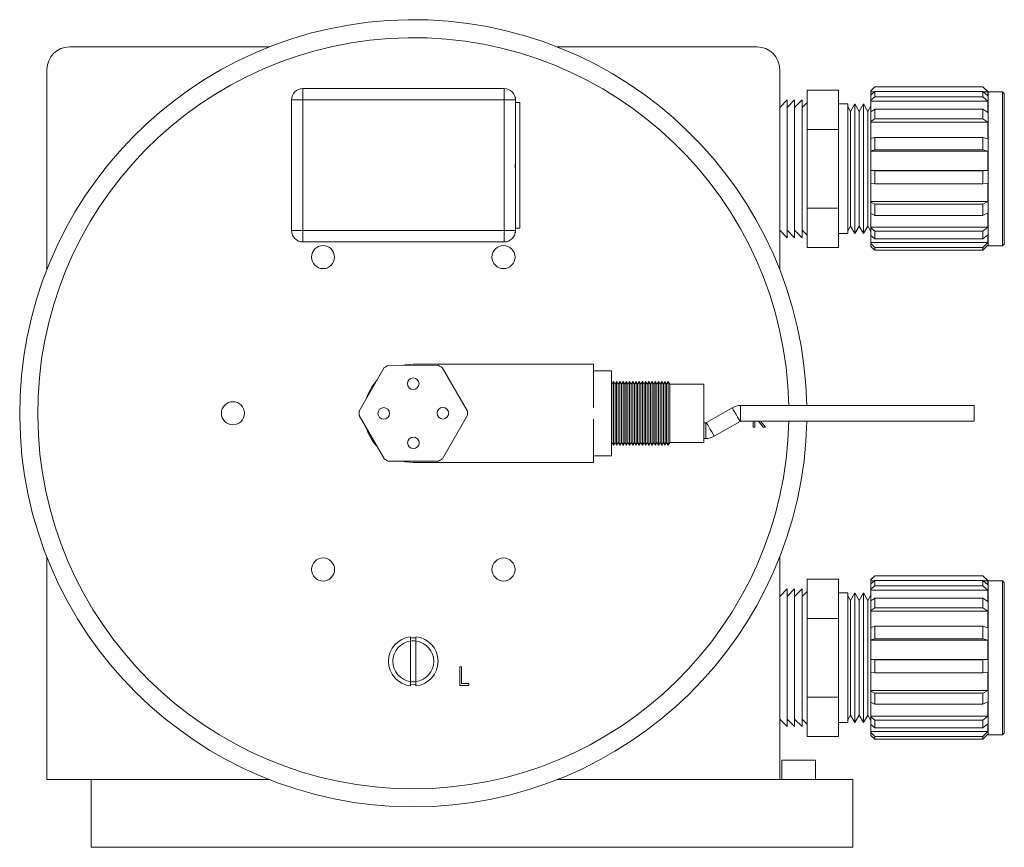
# Model space of a CAD drawing. Header units: inches. Extents: x 0.97 to 7.79, y 1.06 to 10.36.
# Tile 1 of 12: x 0.97 to 2.79, y 1.3 to 2.83. Entities that reach past the tile are written whole.
import ezdxf

# ---------------------------------------------------------------- set-up
doc = ezdxf.new("R2010")
doc.units = ezdxf.units.IN
doc.header["$MEASUREMENT"] = 0

msp = doc.modelspace()

# ---------------------------------------------------------------- linework, layer by layer
at = {"color": 7, "linetype": 'Continuous', "lineweight": 15}
for p, q in [((1.0639, 2.7788), (1.4334, 2.7788)), ((1.9652, 2.7788), (2.3347, 2.7788)), ((1.0222, 2.7372), (1.0222, 2.3676)), ((2.3764, 2.3676), (2.3764, 2.7372)), ((1.4951, 2.7018), (1.4951, 2.6809)), ((1.4951, 2.7018), (1.8674, 2.7018)), ((1.8674, 2.6809), (1.8674, 2.7018)), ((2.4271, 2.6262), (2.4271, 2.6989)), ((2.4271, 2.6989), (2.4854, 2.6989)), ((2.4854, 2.6262), (2.4854, 2.6989)), ((2.5521, 2.7053), (2.5449, 2.698)), ((2.5449, 2.698), (2.5449, 2.6975)), ((2.5449, 2.6956), (2.5449, 2.6975)), ((2.5521, 2.6966), (2.5449, 2.6899)), ((2.5449, 2.6956), (2.551, 2.6956)), ((2.5449, 2.6956), (2.5449, 2.6899)), ((2.7521, 2.7053), (2.5521, 2.7053)), ((2.5521, 2.7053), (2.5521, 2.7048)), ((2.5521, 2.7048), (2.7521, 2.7048)), ((2.5521, 2.6966), (2.5521, 2.6868)), ((2.7521, 2.6966), (2.5521, 2.6966)), ((2.7616, 2.6958), (2.7521, 2.7053)), ((2.7521, 2.7053), (2.7521, 2.7048)), ((2.7521, 2.6966), (2.7521, 2.6868)), ((2.7613, 2.6882), (2.7521, 2.6966)), ((2.7532, 2.6956), (2.7613, 2.6956)), ((2.7613, 2.6956), (2.7613, 2.6882)), ((2.7882, 2.6961), (2.7616, 2.6961)), ((2.7616, 2.4111), (2.7616, 2.6961)), ((2.7916, 2.6928), (2.7882, 2.6961)), ((2.7882, 2.4111), (2.7882, 2.6961)), ((1.4743, 2.4393), (1.4743, 2.6809)), ((1.4743, 2.6809), (1.4951, 2.6809)), ((1.4951, 2.6809), (1.4951, 2.4393)), ((1.8674, 2.6809), (1.4951, 2.6809)), ((1.8674, 2.6809), (1.8882, 2.6809)), ((1.8674, 2.4393), (1.8674, 2.6809)), ((1.8881, 2.6851), (1.8878, 2.6847)), ((1.8881, 2.6828), (1.8881, 2.6851)), ((1.8882, 2.6809), (1.8882, 2.5921)), ((1.8962, 2.6761), (1.8882, 2.6761)), ((1.8962, 2.5601), (1.8962, 2.6761)), ((2.3902, 2.6808), (2.3764, 2.667)), ((2.4041, 2.6808), (2.3902, 2.667)), ((2.3902, 2.6808), (2.3902, 2.4263)), ((2.418, 2.6808), (2.4041, 2.667)), ((2.4041, 2.6808), (2.4041, 2.4263)), ((2.418, 2.6808), (2.418, 2.4263)), ((2.4271, 2.676), (2.418, 2.667)), ((2.5449, 2.6899), (2.5449, 2.6802)), ((2.5449, 2.6802), (2.5521, 2.6868)), ((2.5449, 2.6784), (2.5449, 2.6802)), ((2.5449, 2.6784), (2.7613, 2.6784)), ((2.5449, 2.6784), (2.5449, 2.659)), ((2.5521, 2.6868), (2.7521, 2.6868)), ((2.7521, 2.6868), (2.7613, 2.6784)), ((2.7613, 2.6784), (2.7613, 2.6575)), ((2.7916, 2.6928), (2.7916, 2.4144)), ((2.5021, 2.6734), (2.4854, 2.6734)), ((2.5021, 2.6734), (2.5021, 2.4338)), ((2.5071, 2.6595), (2.5021, 2.6683)), ((2.5152, 2.6734), (2.5071, 2.6595)), ((2.5071, 2.6595), (2.5071, 2.4477)), ((2.5232, 2.6595), (2.5152, 2.6734)), ((2.5152, 2.6734), (2.5152, 2.4338)), ((2.5312, 2.6734), (2.5232, 2.6595)), ((2.5232, 2.6595), (2.5232, 2.4477)), ((2.5392, 2.6595), (2.5312, 2.6734)), ((2.5312, 2.6734), (2.5312, 2.4338)), ((2.5449, 2.6693), (2.5392, 2.6595)), ((2.5392, 2.6595), (2.5392, 2.4477)), ((2.5521, 2.6637), (2.5449, 2.6588)), ((2.5449, 2.6588), (2.5449, 2.641)), ((2.5521, 2.6637), (2.5521, 2.6458)), ((2.7521, 2.6637), (2.5521, 2.6637)), ((2.7521, 2.6637), (2.7521, 2.6458)), ((2.7613, 2.6575), (2.7521, 2.6637)), ((2.5449, 2.641), (2.5521, 2.6458)), ((2.5449, 2.6397), (2.5449, 2.641)), ((2.5449, 2.6397), (2.7613, 2.6397)), ((2.5449, 2.6397), (2.5449, 2.6089)), ((2.5521, 2.6458), (2.7521, 2.6458)), ((2.7521, 2.6458), (2.7613, 2.6397)), ((2.7613, 2.6397), (2.7613, 2.6089)), ((2.4271, 2.4809), (2.4271, 2.6262)), ((2.4271, 2.6262), (2.4854, 2.6262)), ((2.4854, 2.4809), (2.4854, 2.6262)), ((2.5521, 2.6117), (2.5449, 2.6095)), ((2.5449, 2.6095), (2.5449, 2.5866)), ((2.5521, 2.6117), (2.5521, 2.5889)), ((2.7521, 2.6117), (2.5521, 2.6117)), ((2.7521, 2.6117), (2.7521, 2.5889)), ((2.7613, 2.6089), (2.7521, 2.6117)), ((2.5449, 2.5866), (2.5521, 2.5889)), ((2.5449, 2.5861), (2.5449, 2.5866)), ((2.5449, 2.5861), (2.7613, 2.5861)), ((2.5449, 2.5861), (2.5449, 2.5507)), ((2.5521, 2.5889), (2.7521, 2.5889)), ((2.7521, 2.5889), (2.7613, 2.5861)), ((2.7613, 2.5861), (2.7613, 2.5507)), ((1.8881, 2.5601), (1.8881, 2.5837)), ((1.8881, 2.5363), (1.8881, 2.5601)), ((1.8962, 2.4441), (1.8962, 2.5601)), ((2.5449, 2.5505), (2.5449, 2.5507)), ((2.7613, 2.5507), (2.5449, 2.5507)), ((2.5449, 2.5505), (2.5449, 2.5266)), ((2.5521, 2.5497), (2.5449, 2.5505)), ((2.5521, 2.5497), (2.5521, 2.5258)), ((2.7521, 2.5497), (2.5521, 2.5497)), ((2.7613, 2.5507), (2.7521, 2.5497)), ((2.7521, 2.5497), (2.7521, 2.5258)), ((1.8882, 2.5281), (1.8882, 2.4393)), ((2.5449, 2.5268), (2.5449, 2.493)), ((2.5449, 2.5266), (2.5521, 2.5258)), ((2.5521, 2.5258), (2.7521, 2.5258)), ((2.7521, 2.5258), (2.7613, 2.5268)), ((2.7613, 2.5268), (2.7613, 2.493)), ((2.7613, 2.493), (2.5449, 2.493)), ((2.5449, 2.492), (2.5449, 2.493)), ((2.7613, 2.493), (2.7521, 2.4884)), ((2.4271, 2.4809), (2.4854, 2.4809)), ((2.4271, 2.4083), (2.4271, 2.4809)), ((2.4854, 2.4083), (2.4854, 2.4809)), ((2.5521, 2.4884), (2.5449, 2.492)), ((2.5449, 2.492), (2.5449, 2.4712)), ((2.5521, 2.4884), (2.5521, 2.4676)), ((2.7521, 2.4884), (2.5521, 2.4884)), ((2.7521, 2.4884), (2.7521, 2.4676)), ((2.5449, 2.4712), (2.5521, 2.4676)), ((2.5449, 2.4711), (2.5449, 2.4458)), ((2.5521, 2.4676), (2.7521, 2.4676)), ((2.7521, 2.4676), (2.7613, 2.4722)), ((2.7613, 2.4722), (2.7613, 2.4458)), ((1.4743, 2.4393), (1.4951, 2.4393)), ((1.4951, 2.4393), (1.4951, 2.4184)), ((1.4951, 2.4393), (1.8674, 2.4393)), ((1.8674, 2.4393), (1.8674, 2.4184)), ((1.8674, 2.4393), (1.8882, 2.4393)), ((1.8882, 2.4441), (1.8962, 2.4441)), ((2.3764, 2.4402), (2.3902, 2.4263)), ((2.3902, 2.4402), (2.4041, 2.4263)), ((2.4041, 2.4402), (2.418, 2.4263)), ((2.418, 2.4402), (2.4271, 2.4311)), ((2.5021, 2.4389), (2.5071, 2.4477)), ((2.5071, 2.4477), (2.5152, 2.4338)), ((2.5152, 2.4338), (2.5232, 2.4477)), ((2.5232, 2.4477), (2.5312, 2.4338)), ((2.5312, 2.4338), (2.5392, 2.4477)), ((2.5392, 2.4477), (2.5449, 2.4378)), ((2.7613, 2.4458), (2.5449, 2.4458)), ((2.5449, 2.4442), (2.5449, 2.4458)), ((2.5521, 2.4383), (2.5449, 2.4442)), ((2.5449, 2.4442), (2.5449, 2.4301)), ((2.7613, 2.4458), (2.7521, 2.4383)), ((1.8878, 2.4355), (1.8881, 2.4351)), ((1.8881, 2.4351), (1.8881, 2.4372)), ((2.4854, 2.4338), (2.5021, 2.4338)), ((2.5449, 2.4301), (2.5521, 2.4242)), ((2.5449, 2.4297), (2.5449, 2.4172)), ((2.5521, 2.4383), (2.5521, 2.4242)), ((2.7521, 2.4383), (2.5521, 2.4383)), ((2.5521, 2.4242), (2.7521, 2.4242)), ((2.7521, 2.4383), (2.7521, 2.4242)), ((2.7521, 2.4242), (2.7613, 2.4317)), ((2.7613, 2.4317), (2.7613, 2.4172)), ((1.8674, 2.4184), (1.4951, 2.4184)), ((2.4271, 2.4083), (2.4854, 2.4083)), ((2.7613, 2.4172), (2.5449, 2.4172)), ((2.5449, 2.4153), (2.5449, 2.4172)), ((2.5521, 2.4082), (2.5449, 2.4153)), ((2.5449, 2.4153), (2.5449, 2.4103)), ((2.5449, 2.4103), (2.5521, 2.4032)), ((2.5521, 2.4082), (2.5521, 2.4032)), ((2.7521, 2.4082), (2.5521, 2.4082)), ((2.5521, 2.4032), (2.7521, 2.4032)), ((2.7613, 2.4172), (2.7521, 2.4082)), ((2.7521, 2.4032), (2.7613, 2.4122)), ((2.7521, 2.4082), (2.7521, 2.4032)), ((2.7602, 2.4111), (2.7613, 2.4111)), ((2.7613, 2.4122), (2.7613, 2.4111)), ((2.7613, 2.4111), (2.7616, 2.4113)), ((2.7616, 2.4111), (2.7882, 2.4111)), ((2.7882, 2.4111), (2.7916, 2.4144)), ((1.6456, 2.1861), (1.5994, 2.1055)), ((1.7455, 2.1904), (1.6526, 2.1902)), ((2.0326, 2.1926), (1.6993, 2.1926)), ((1.7992, 2.106), (1.7525, 2.1864)), ((2.0326, 2.1125), (2.0326, 2.1926)), ((2.0653, 2.1805), (2.0326, 2.1805)), ((2.0653, 2.1805), (2.0653, 2.023)), ((2.0662, 2.1556), (2.0653, 2.1571)), ((2.0692, 2.1607), (2.0662, 2.1556)), ((2.0662, 2.1556), (2.0662, 2.0479)), ((2.0721, 2.1556), (2.0692, 2.1607)), ((2.0692, 2.1607), (2.0692, 2.0428)), ((2.0751, 2.1607), (2.0721, 2.1556)), ((2.0721, 2.1556), (2.0721, 2.0479)), ((2.0781, 2.1556), (2.0751, 2.1607)), ((2.0751, 2.1607), (2.0751, 2.0428)), ((2.0811, 2.1607), (2.0781, 2.1556)), ((2.0781, 2.1556), (2.0781, 2.0479)), ((2.0841, 2.1556), (2.0811, 2.1607)), ((2.0811, 2.1607), (2.0811, 2.0428)), ((2.087, 2.1607), (2.0841, 2.1556)), ((2.0841, 2.1556), (2.0841, 2.0479)), ((2.09, 2.1556), (2.087, 2.1607)), ((2.087, 2.1607), (2.087, 2.0428)), ((2.093, 2.1607), (2.09, 2.1556)), ((2.09, 2.1556), (2.09, 2.0479)), ((2.096, 2.1556), (2.093, 2.1607)), ((2.093, 2.1607), (2.093, 2.0428)), ((2.0989, 2.1607), (2.096, 2.1556)), ((2.096, 2.1556), (2.096, 2.0479)), ((2.1019, 2.1556), (2.0989, 2.1607)), ((2.0989, 2.1607), (2.0989, 2.0428)), ((2.1049, 2.1607), (2.1019, 2.1556)), ((2.1019, 2.1556), (2.1019, 2.0479)), ((2.1079, 2.1556), (2.1049, 2.1607)), ((2.1049, 2.1607), (2.1049, 2.0428)), ((2.1109, 2.1607), (2.1079, 2.1556)), ((2.1079, 2.1556), (2.1079, 2.0479)), ((2.1138, 2.1556), (2.1109, 2.1607)), ((2.1109, 2.1607), (2.1109, 2.0428)), ((2.1168, 2.1607), (2.1138, 2.1556)), ((2.1138, 2.1556), (2.1138, 2.0479)), ((2.1198, 2.1556), (2.1168, 2.1607)), ((2.1168, 2.1607), (2.1168, 2.0428)), ((2.1228, 2.1607), (2.1198, 2.1556)), ((2.1198, 2.1556), (2.1198, 2.0479)), ((2.1258, 2.1556), (2.1228, 2.1607)), ((2.1228, 2.1607), (2.1228, 2.0428)), ((2.1287, 2.1607), (2.1258, 2.1556)), ((2.1258, 2.1556), (2.1258, 2.0479)), ((2.1317, 2.1556), (2.1287, 2.1607)), ((2.1287, 2.1607), (2.1287, 2.0428)), ((2.1347, 2.1607), (2.1317, 2.1556)), ((2.1317, 2.1556), (2.1317, 2.0479)), ((2.1377, 2.1556), (2.1347, 2.1607)), ((2.1347, 2.1607), (2.1347, 2.0428)), ((2.1407, 2.1607), (2.1377, 2.1556)), ((2.1377, 2.1556), (2.1377, 2.0479)), ((2.1436, 2.1556), (2.1407, 2.1607)), ((2.1407, 2.1607), (2.1407, 2.0428)), ((2.1466, 2.1607), (2.1436, 2.1556)), ((2.1436, 2.1556), (2.1436, 2.0479)), ((2.1496, 2.1556), (2.1466, 2.1607)), ((2.1466, 2.1607), (2.1466, 2.0428)), ((2.1526, 2.1607), (2.1496, 2.1556)), ((2.1496, 2.1556), (2.1496, 2.0479)), ((2.1556, 2.1556), (2.1526, 2.1607)), ((2.1526, 2.1607), (2.1526, 2.0428)), ((2.1585, 2.1607), (2.1556, 2.1556)), ((2.1556, 2.1556), (2.1556, 2.0479)), ((2.1615, 2.1556), (2.1585, 2.1607)), ((2.1585, 2.1607), (2.1585, 2.0428)), ((2.1645, 2.1607), (2.1615, 2.1556)), ((2.1615, 2.1556), (2.1615, 2.0479)), ((2.1675, 2.1556), (2.1645, 2.1607)), ((2.1645, 2.1607), (2.1645, 2.0428)), ((2.1704, 2.1607), (2.1675, 2.1556)), ((2.1675, 2.1556), (2.1675, 2.0479)), ((2.1734, 2.1556), (2.1704, 2.1607)), ((2.1704, 2.1607), (2.1704, 2.0428)), ((2.236, 2.1556), (2.1734, 2.1556)), ((2.1734, 2.1556), (2.1734, 2.0479)), ((2.236, 2.1556), (2.236, 2.0479)), ((2.2886, 2.1121), (2.2409, 2.0846)), ((2.736, 2.1163), (2.3042, 2.1163)), ((2.736, 2.1163), (2.736, 2.0872)), ((1.5994, 2.0975), (1.6461, 2.0171)), ((1.753, 2.0174), (1.7992, 2.098)), ((2.0326, 2.0109), (2.0326, 2.091)), ((2.2398, 2.0843), (2.236, 2.0843)), ((2.2555, 2.0594), (2.3032, 2.0869)), ((2.3042, 2.0872), (2.736, 2.0872)), ((2.3277, 2.0762), (2.3277, 2.0872)), ((2.3308, 2.0762), (2.3277, 2.0762)), ((2.3308, 2.0872), (2.3308, 2.0762)), ((2.3461, 2.0762), (2.3374, 2.0872)), ((2.3412, 2.0872), (2.35, 2.0762)), ((2.35, 2.0762), (2.3461, 2.0762)), ((2.0653, 2.0464), (2.0662, 2.0479)), ((2.0662, 2.0479), (2.0692, 2.0428)), ((2.0692, 2.0428), (2.0721, 2.0479)), ((2.0721, 2.0479), (2.0751, 2.0428)), ((2.0751, 2.0428), (2.0781, 2.0479)), ((2.0781, 2.0479), (2.0811, 2.0428)), ((2.0811, 2.0428), (2.0841, 2.0479)), ((2.0841, 2.0479), (2.087, 2.0428)), ((2.087, 2.0428), (2.09, 2.0479)), ((2.09, 2.0479), (2.093, 2.0428)), ((2.093, 2.0428), (2.096, 2.0479)), ((2.096, 2.0479), (2.0989, 2.0428)), ((2.0989, 2.0428), (2.1019, 2.0479)), ((2.1019, 2.0479), (2.1049, 2.0428)), ((2.1049, 2.0428), (2.1079, 2.0479)), ((2.1079, 2.0479), (2.1109, 2.0428)), ((2.1109, 2.0428), (2.1138, 2.0479)), ((2.1138, 2.0479), (2.1168, 2.0428)), ((2.1168, 2.0428), (2.1198, 2.0479)), ((2.1198, 2.0479), (2.1228, 2.0428)), ((2.1228, 2.0428), (2.1258, 2.0479)), ((2.1258, 2.0479), (2.1287, 2.0428)), ((2.1287, 2.0428), (2.1317, 2.0479)), ((2.1317, 2.0479), (2.1347, 2.0428)), ((2.1347, 2.0428), (2.1377, 2.0479)), ((2.1377, 2.0479), (2.1407, 2.0428)), ((2.1407, 2.0428), (2.1436, 2.0479)), ((2.1436, 2.0479), (2.1466, 2.0428)), ((2.1466, 2.0428), (2.1496, 2.0479)), ((2.1496, 2.0479), (2.1526, 2.0428)), ((2.1526, 2.0428), (2.1556, 2.0479)), ((2.1556, 2.0479), (2.1585, 2.0428)), ((2.1585, 2.0428), (2.1615, 2.0479)), ((2.1615, 2.0479), (2.1645, 2.0428)), ((2.1645, 2.0428), (2.1675, 2.0479)), ((2.1675, 2.0479), (2.1704, 2.0428)), ((2.1704, 2.0428), (2.1734, 2.0479)), ((2.1734, 2.0479), (2.236, 2.0479)), ((2.236, 2.0552), (2.2398, 2.0552)), ((2.0653, 2.023), (2.0326, 2.023)), ((1.6531, 2.0131), (1.746, 2.0133)), ((1.6993, 2.0109), (2.0326, 2.0109)), ((1.0222, 1.8359), (1.0222, 1.4247)), ((2.3764, 1.4247), (2.3764, 1.8359)), ((2.5521, 1.8016), (2.5449, 1.7943)), ((2.7521, 1.8016), (2.5521, 1.8016)), ((2.5521, 1.8016), (2.5521, 1.8011)), ((2.7616, 1.7922), (2.7521, 1.8016)), ((2.7521, 1.8016), (2.7521, 1.8011)), ((2.4271, 1.7952), (2.4854, 1.7952)), ((2.4271, 1.7226), (2.4271, 1.7952)), ((2.4854, 1.7226), (2.4854, 1.7952)), ((2.5449, 1.7943), (2.5449, 1.7938)), ((2.5449, 1.7919), (2.5449, 1.7938)), ((2.5521, 1.7929), (2.5449, 1.7863)), ((2.5449, 1.7919), (2.551, 1.7919)), ((2.5449, 1.7919), (2.5449, 1.7863)), ((2.5449, 1.7863), (2.5449, 1.7765)), ((2.5521, 1.8011), (2.7521, 1.8011)), ((2.5521, 1.7929), (2.5521, 1.7832)), ((2.7521, 1.7929), (2.5521, 1.7929)), ((2.7521, 1.7929), (2.7521, 1.7832)), ((2.7613, 1.7845), (2.7521, 1.7929)), ((2.7532, 1.7919), (2.7613, 1.7919)), ((2.7613, 1.7919), (2.7613, 1.7845)), ((2.7882, 1.7924), (2.7616, 1.7924)), ((2.7616, 1.5074), (2.7616, 1.7924)), ((2.7916, 1.7891), (2.7882, 1.7924)), ((2.7882, 1.5074), (2.7882, 1.7924)), ((2.7916, 1.7891), (2.7916, 1.5108)), ((2.3902, 1.7772), (2.3764, 1.7634)), ((2.4041, 1.7772), (2.3902, 1.7633)), ((2.3902, 1.7772), (2.3902, 1.5227)), ((2.418, 1.7772), (2.4041, 1.7633)), ((2.4041, 1.7772), (2.4041, 1.5227)), ((2.418, 1.7772), (2.418, 1.5227)), ((2.4271, 1.7724), (2.418, 1.7633)), ((2.5021, 1.7697), (2.4854, 1.7697)), ((2.5021, 1.7697), (2.5021, 1.5301)), ((2.5152, 1.7697), (2.5071, 1.7558)), ((2.5232, 1.7558), (2.5152, 1.7697)), ((2.5152, 1.7697), (2.5152, 1.5301)), ((2.5312, 1.7697), (2.5232, 1.7558)), ((2.5392, 1.7558), (2.5312, 1.7697)), ((2.5312, 1.7697), (2.5312, 1.5301)), ((2.5449, 1.7657), (2.5392, 1.7558)), ((2.5449, 1.7765), (2.5521, 1.7832)), ((2.5449, 1.7748), (2.5449, 1.7765)), ((2.5449, 1.7748), (2.7613, 1.7748)), ((2.5449, 1.7748), (2.5449, 1.7553)), ((2.5521, 1.7832), (2.7521, 1.7832)), ((2.7521, 1.7832), (2.7613, 1.7748)), ((2.7613, 1.7748), (2.7613, 1.7538)), ((2.5071, 1.7558), (2.5021, 1.7646)), ((2.5071, 1.7558), (2.5071, 1.544)), ((2.5232, 1.7558), (2.5232, 1.544)), ((2.5392, 1.7558), (2.5392, 1.544)), ((2.5521, 1.76), (2.5449, 1.7551)), ((2.5449, 1.7551), (2.5449, 1.7373)), ((2.5521, 1.76), (2.5521, 1.7422)), ((2.7521, 1.76), (2.5521, 1.76)), ((2.7521, 1.76), (2.7521, 1.7422)), ((2.7613, 1.7538), (2.7521, 1.76)), ((2.5449, 1.7373), (2.5521, 1.7422)), ((2.5449, 1.736), (2.5449, 1.7373)), ((2.5449, 1.736), (2.7613, 1.736)), ((2.5449, 1.736), (2.5449, 1.7052)), ((2.5521, 1.7422), (2.7521, 1.7422)), ((2.7521, 1.7422), (2.7613, 1.736)), ((2.7613, 1.736), (2.7613, 1.7052)), ((2.4271, 1.7226), (2.4854, 1.7226)), ((2.4271, 1.5773), (2.4271, 1.7226)), ((2.4854, 1.5773), (2.4854, 1.7226)), ((2.5521, 1.7081), (2.5449, 1.7058)), ((2.5449, 1.7058), (2.5449, 1.683)), ((2.5521, 1.7081), (2.5521, 1.6852)), ((2.7521, 1.7081), (2.5521, 1.7081)), ((2.7521, 1.7081), (2.7521, 1.6852)), ((2.7613, 1.7052), (2.7521, 1.7081)), ((1.6943, 1.6889), (1.6943, 1.6808)), ((1.6943, 1.6808), (1.6943, 1.606)), ((1.7043, 1.6889), (1.7043, 1.6808)), ((1.7043, 1.6808), (1.7043, 1.606)), ((2.5449, 1.683), (2.5521, 1.6852)), ((2.5449, 1.6824), (2.5449, 1.683)), ((2.5449, 1.6824), (2.7613, 1.6824)), ((2.5449, 1.6824), (2.5449, 1.647)), ((2.5521, 1.6852), (2.7521, 1.6852)), ((2.7521, 1.6852), (2.7613, 1.6824)), ((2.7613, 1.6824), (2.7613, 1.647)), ((2.5449, 1.6468), (2.5449, 1.647)), ((2.7613, 1.647), (2.5449, 1.647)), ((2.5449, 1.6468), (2.5449, 1.6229)), ((2.5521, 1.646), (2.5449, 1.6468)), ((2.5521, 1.646), (2.5521, 1.6222)), ((2.7521, 1.646), (2.5521, 1.646)), ((2.7613, 1.647), (2.7521, 1.646)), ((2.7521, 1.646), (2.7521, 1.6222)), ((1.7852, 1.6333), (1.7883, 1.6333)), ((1.7852, 1.5986), (1.7852, 1.6333)), ((1.7883, 1.6333), (1.7883, 1.6022)), ((2.5449, 1.6231), (2.5449, 1.5893)), ((2.5449, 1.6229), (2.5521, 1.6222)), ((2.5521, 1.6222), (2.7521, 1.6222)), ((2.7521, 1.6222), (2.7613, 1.6231)), ((2.7613, 1.6231), (2.7613, 1.5893)), ((1.6943, 1.606), (1.6943, 1.5979)), ((1.7043, 1.606), (1.7043, 1.5979)), ((1.7883, 1.6022), (1.8017, 1.6022)), ((1.8017, 1.6022), (1.8017, 1.5986)), ((1.6943, 1.6005), (1.6993, 1.6002)), ((1.6993, 1.6002), (1.7044, 1.6005)), ((1.8017, 1.5986), (1.7852, 1.5986)), ((2.7613, 1.5893), (2.5449, 1.5893)), ((2.5449, 1.5884), (2.5449, 1.5893)), ((2.5521, 1.5847), (2.5449, 1.5884)), ((2.5449, 1.5884), (2.5449, 1.5676)), ((2.5521, 1.5847), (2.5521, 1.5639)), ((2.7521, 1.5847), (2.5521, 1.5847)), ((2.7613, 1.5893), (2.7521, 1.5847)), ((2.7521, 1.5847), (2.7521, 1.5639)), ((2.4271, 1.5773), (2.4854, 1.5773)), ((2.4271, 1.5046), (2.4271, 1.5773)), ((2.4854, 1.5046), (2.4854, 1.5773)), ((2.5449, 1.5676), (2.5521, 1.5639)), ((2.5449, 1.5675), (2.5449, 1.5421)), ((2.7521, 1.5639), (2.7613, 1.5685)), ((2.7613, 1.5685), (2.7613, 1.5421)), ((2.5521, 1.5639), (2.7521, 1.5639)), ((2.3764, 1.5365), (2.3902, 1.5227)), ((2.3902, 1.5366), (2.4041, 1.5227)), ((2.4041, 1.5366), (2.418, 1.5227)), ((2.418, 1.5366), (2.4271, 1.5275)), ((2.4854, 1.5301), (2.5021, 1.5301)), ((2.5021, 1.5352), (2.5071, 1.544)), ((2.5071, 1.544), (2.5152, 1.5301)), ((2.5152, 1.5301), (2.5232, 1.544)), ((2.5232, 1.544), (2.5312, 1.5301)), ((2.5312, 1.5301), (2.5392, 1.544)), ((2.5392, 1.544), (2.5449, 1.5342)), ((2.7613, 1.5421), (2.5449, 1.5421)), ((2.5449, 1.5405), (2.5449, 1.5421)), ((2.5521, 1.5347), (2.5449, 1.5405)), ((2.5449, 1.5405), (2.5449, 1.5264)), ((2.5521, 1.5347), (2.5521, 1.5205)), ((2.7521, 1.5347), (2.5521, 1.5347)), ((2.7613, 1.5421), (2.7521, 1.5347)), ((2.7521, 1.5347), (2.7521, 1.5205)), ((2.5449, 1.5264), (2.5521, 1.5205)), ((2.5449, 1.526), (2.5449, 1.5135)), ((2.7613, 1.5135), (2.5449, 1.5135)), ((2.5449, 1.5116), (2.5449, 1.5135)), ((2.5521, 1.5045), (2.5449, 1.5116)), ((2.5449, 1.5116), (2.5449, 1.5066)), ((2.5521, 1.5205), (2.7521, 1.5205)), ((2.7521, 1.5205), (2.7613, 1.528)), ((2.7613, 1.5135), (2.7521, 1.5045)), ((2.7613, 1.528), (2.7613, 1.5135)), ((2.7882, 1.5074), (2.7916, 1.5108)), ((2.4271, 1.5046), (2.4854, 1.5046)), ((2.5449, 1.5066), (2.5521, 1.4995)), ((2.5521, 1.5045), (2.5521, 1.4995)), ((2.7521, 1.5045), (2.5521, 1.5045)), ((2.5521, 1.4995), (2.7521, 1.4995)), ((2.7521, 1.4995), (2.7613, 1.5085)), ((2.7521, 1.5045), (2.7521, 1.4995)), ((2.7602, 1.5074), (2.7613, 1.5074)), ((2.7613, 1.5085), (2.7613, 1.5074)), ((2.7613, 1.5074), (2.7616, 1.5077)), ((2.7616, 1.5074), (2.7882, 1.5074)), ((2.4424, 1.461), (2.3807, 1.461)), ((2.3807, 1.461), (2.3807, 1.4247)), ((2.4424, 1.461), (2.4424, 1.4247)), ((1.4334, 1.4247), (1.0222, 1.4247)), ((1.1037, 1.4247), (1.1037, 1.2997)), ((2.3764, 1.4247), (1.9652, 1.4247)), ((2.3764, 1.4247), (2.5119, 1.4247)), ((2.5119, 1.4247), (2.5119, 1.2997)), ((1.1037, 1.2997), (2.5119, 1.2997))]:
    msp.add_line(p, q, dxfattribs=at)
at = {"color": 8, "linetype": 'Continuous', "lineweight": 15}
for p, q in [((2.3042, 2.1163), (2.3042, 2.0872)), ((2.2398, 2.0843), (2.2398, 2.0552))]:
    msp.add_line(p, q, dxfattribs=at)
at = {"color": 7, "linetype": 'Continuous', "lineweight": 15, "flags": 128}
for points in [[(2.5449, 2.6975), (2.5454, 2.6981), (2.5521, 2.7048)], [(2.7521, 2.7048), (2.7567, 2.7002), (2.7613, 2.6956)], [(1.6993, 2.1926), (1.6844, 2.1913), (1.6788, 2.1902)], [(1.6793, 2.0132), (1.6844, 2.0122), (1.6993, 2.0109)], [(2.5449, 1.7938), (2.5454, 1.7944), (2.5521, 1.8011)], [(2.7521, 1.8011), (2.7567, 1.7965), (2.7613, 1.7919)]]:
    msp.add_lwpolyline(points, dxfattribs=at)
at = {"color": 8, "linetype": 'Continuous', "lineweight": 15, "flags": 128}
for points in [[(2.2886, 2.1121), (2.2891, 2.1112), (2.2907, 2.1084), (2.2931, 2.1044), (2.2959, 2.0995), (2.2987, 2.0947), (2.301, 2.0906), (2.3026, 2.0879), (2.3032, 2.0869)], [(2.2409, 2.0846), (2.2414, 2.0837), (2.243, 2.0809), (2.2454, 2.0768), (2.2482, 2.072), (2.251, 2.0672), (2.2533, 2.0631), (2.2549, 2.0603), (2.2555, 2.0594)]]:
    msp.add_lwpolyline(points, dxfattribs=at)
at = {"color": 7, "linetype": 'Continuous', "lineweight": 15}
for centre, radius in [((1.5326, 2.3904), 0.0212), ((1.866, 2.3904), 0.0213), ((1.6992, 2.1564), 0.0107), ((1.366, 2.1018), 0.0213), ((1.6446, 2.1016), 0.0107), ((1.754, 2.1019), 0.0107), ((1.6995, 2.0471), 0.0107), ((1.5326, 1.8131), 0.0213), ((1.866, 1.8131), 0.0213)]:
    msp.add_circle(centre, radius, dxfattribs=at)
for centre, radius, start, end in [((1.6993, 2.1018), 0.7274, 1.1487, 270), ((1.6993, 2.1018), 0.6941, 1.2039, 270), ((1.0639, 2.7372), 0.0417, 90, 180), ((2.3347, 2.7372), 0.0417, 0, 90), ((1.4951, 2.6809), 0.0208, 90, 180), ((1.8674, 2.6809), 0.0208, 0, 90), ((1.4951, 2.4393), 0.0208, 180, 270), ((1.8674, 2.4393), 0.0208, 270, 0), ((1.6993, 2.1018), 0.1, 117.8524, 122.458), ((1.6993, 2.1018), 0.1, 57.8524, 62.458), ((1.6993, 2.1018), 0.0908, 137.2576, 163.0528), ((2.3042, 2.0851), 0.0312, 90, 120), ((1.6993, 2.1018), 0.1, 177.8524, 182.458), ((1.6993, 2.1018), 0.1, 357.8524, 2.458), ((1.6993, 2.1018), 0.0908, 197.2576, 223.0528), ((1.6993, 2.1018), 0.6941, 270, 358.7961), ((1.6993, 2.1018), 0.7274, 270, 358.8513), ((2.2398, 2.0864), 0.00208, 270, 300), ((2.3042, 2.0851), 0.00208, 90, 120), ((2.2398, 2.0864), 0.0313, 270, 300), ((1.6993, 2.1018), 0.1, 237.8524, 242.458), ((1.6993, 2.1018), 0.1, 297.8524, 302.458), ((1.6993, 1.6434), 0.0458, 96.2732, 263.7268), ((1.6993, 1.6434), 0.0377, 97.6129, 262.3871), ((1.6993, 1.6434), 0.0432, 83.2124, 96.7537), ((1.6993, 1.6434), 0.0378, 82.4044, 97.5956), ((1.6993, 1.6434), 0.0458, 276.2732, 83.7268), ((1.6993, 1.6434), 0.0377, 277.6129, 82.3871), ((1.6993, 1.6434), 0.0378, 262.4044, 277.5956)]:
    msp.add_arc(centre, radius, start, end, dxfattribs=at)
msp.add_open_spline([(1.8882, 2.5281), (1.8881, 2.5335), (1.888, 2.5445), (1.8878, 2.5609), (1.888, 2.5769), (1.8881, 2.587), (1.8882, 2.5921)], degree=3, knots=[0, 0, 0, 0, 0.258215, 0.521446, 0.759164, 1, 1, 1, 1], dxfattribs=at)

doc.saveas('drawing.dxf')
